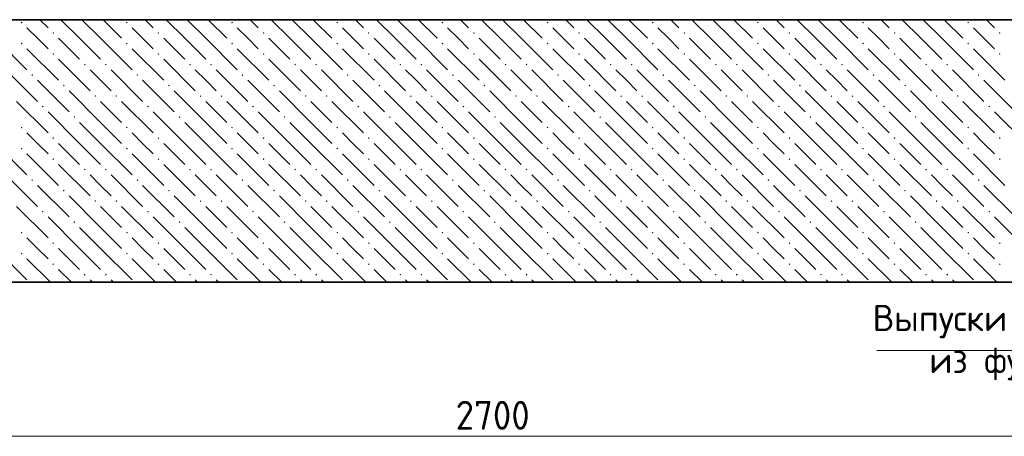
# Model space of a CAD drawing. Header units: millimetres. Extents: x -5 to 21000, y 0 to 14850.
# Tile 17 of 26: x 8197 to 11942, y 7116 to 8703. Entities that reach past the tile are written whole.
import ezdxf

# ---------------------------------------------------------------- set-up
doc = ezdxf.new("R2010")
doc.units = ezdxf.units.MM
doc.layers.add('ЖБ Плита Фундамента верхний уровень', color=7, linetype='Continuous', lineweight=25, true_color=0x783c14)
for name, color, linetype, lineweight in [('Позиционная метка линия выноска', 7, 'Continuous', 13), ('Размерная линия_ общее', 7, 'Continuous', 13), ('Текст_ общее', 7, 'Continuous', 25)]:
    doc.layers.add(name, color=color, linetype=linetype, lineweight=lineweight)
doc.styles.add('ISOCPEUR', font='txt')

msp = doc.modelspace()

# ---------------------------------------------------------------- hatches: boundary and pattern name
at = {"layer": 'ЖБ Плита Фундамента верхний уровень', "linetype": 'Continuous', "lineweight": 18, "transparency": 33554687}
for points in [[(8201.8, 8691.9), (8205, 8695.2), (8208.3, 8691.9), (8205, 8688.7)], [(8601.8, 8691.9), (8605, 8695.2), (8608.3, 8691.9), (8605, 8688.7)], [(9001.8, 8691.9), (9005, 8695.2), (9008.3, 8691.9), (9005, 8688.7)], [(9401.8, 8691.9), (9405, 8695.2), (9408.3, 8691.9), (9405, 8688.7)], [(9801.8, 8691.9), (9805, 8695.2), (9808.3, 8691.9), (9805, 8688.7)], [(10201.8, 8691.9), (10205, 8695.2), (10208.3, 8691.9), (10205, 8688.7)], [(10601.8, 8691.9), (10605, 8695.2), (10608.3, 8691.9), (10605, 8688.7)], [(11001.8, 8691.9), (11005, 8695.2), (11008.3, 8691.9), (11005, 8688.7)], [(11401.8, 8691.9), (11405, 8695.2), (11408.3, 8691.9), (11405, 8688.7)], [(11801.8, 8691.9), (11805, 8695.2), (11808.3, 8691.9), (11805, 8688.7)], [(8321.8, 8651.9), (8325, 8655.2), (8328.3, 8651.9), (8325, 8648.7)], [(8721.8, 8651.9), (8725, 8655.2), (8728.3, 8651.9), (8725, 8648.7)], [(9121.8, 8651.9), (9125, 8655.2), (9128.3, 8651.9), (9125, 8648.7)], [(9521.8, 8651.9), (9525, 8655.2), (9528.3, 8651.9), (9525, 8648.7)], [(9921.8, 8651.9), (9925, 8655.2), (9928.3, 8651.9), (9925, 8648.7)], [(10321.8, 8651.9), (10325, 8655.2), (10328.3, 8651.9), (10325, 8648.7)], [(10721.8, 8651.9), (10725, 8655.2), (10728.3, 8651.9), (10725, 8648.7)], [(11121.8, 8651.9), (11125, 8655.2), (11128.3, 8651.9), (11125, 8648.7)], [(11521.8, 8651.9), (11525, 8655.2), (11528.3, 8651.9), (11525, 8648.7)], [(11921.8, 8651.9), (11925, 8655.2), (11928.3, 8651.9), (11925, 8648.7)], [(8201.8, 8611.9), (8205, 8615.2), (8208.3, 8611.9), (8205, 8608.7)], [(8601.8, 8611.9), (8605, 8615.2), (8608.3, 8611.9), (8605, 8608.7)], [(9001.8, 8611.9), (9005, 8615.2), (9008.3, 8611.9), (9005, 8608.7)], [(9401.8, 8611.9), (9405, 8615.2), (9408.3, 8611.9), (9405, 8608.7)], [(9801.8, 8611.9), (9805, 8615.2), (9808.3, 8611.9), (9805, 8608.7)], [(10201.8, 8611.9), (10205, 8615.2), (10208.3, 8611.9), (10205, 8608.7)], [(10601.8, 8611.9), (10605, 8615.2), (10608.3, 8611.9), (10605, 8608.7)], [(11001.8, 8611.9), (11005, 8615.2), (11008.3, 8611.9), (11005, 8608.7)], [(11401.8, 8611.9), (11405, 8615.2), (11408.3, 8611.9), (11405, 8608.7)], [(11801.8, 8611.9), (11805, 8615.2), (11808.3, 8611.9), (11805, 8608.7)], [(8321.8, 8571.9), (8325, 8575.2), (8328.3, 8571.9), (8325, 8568.7)], [(8721.8, 8571.9), (8725, 8575.2), (8728.3, 8571.9), (8725, 8568.7)], [(9121.8, 8571.9), (9125, 8575.2), (9128.3, 8571.9), (9125, 8568.7)], [(9521.8, 8571.9), (9525, 8575.2), (9528.3, 8571.9), (9525, 8568.7)], [(9921.8, 8571.9), (9925, 8575.2), (9928.3, 8571.9), (9925, 8568.7)], [(10321.8, 8571.9), (10325, 8575.2), (10328.3, 8571.9), (10325, 8568.7)], [(10721.8, 8571.9), (10725, 8575.2), (10728.3, 8571.9), (10725, 8568.7)], [(11121.8, 8571.9), (11125, 8575.2), (11128.3, 8571.9), (11125, 8568.7)], [(11521.8, 8571.9), (11525, 8575.2), (11528.3, 8571.9), (11525, 8568.7)], [(11921.8, 8571.9), (11925, 8575.2), (11928.3, 8571.9), (11925, 8568.7)], [(8441.8, 8531.9), (8445, 8535.2), (8448.3, 8531.9), (8445, 8528.7)], [(8521.8, 8531.9), (8525, 8535.2), (8528.3, 8531.9), (8525, 8528.7)], [(8841.8, 8531.9), (8845, 8535.2), (8848.3, 8531.9), (8845, 8528.7)], [(8921.8, 8531.9), (8925, 8535.2), (8928.3, 8531.9), (8925, 8528.7)], [(9241.8, 8531.9), (9245, 8535.2), (9248.3, 8531.9), (9245, 8528.7)], [(9321.8, 8531.9), (9325, 8535.2), (9328.3, 8531.9), (9325, 8528.7)], [(9641.8, 8531.9), (9645, 8535.2), (9648.3, 8531.9), (9645, 8528.7)], [(9721.8, 8531.9), (9725, 8535.2), (9728.3, 8531.9), (9725, 8528.7)], [(10041.8, 8531.9), (10045, 8535.2), (10048.3, 8531.9), (10045, 8528.7)], [(10121.8, 8531.9), (10125, 8535.2), (10128.3, 8531.9), (10125, 8528.7)], [(10441.8, 8531.9), (10445, 8535.2), (10448.3, 8531.9), (10445, 8528.7)], [(10521.8, 8531.9), (10525, 8535.2), (10528.3, 8531.9), (10525, 8528.7)], [(10841.8, 8531.9), (10845, 8535.2), (10848.3, 8531.9), (10845, 8528.7)], [(10921.8, 8531.9), (10925, 8535.2), (10928.3, 8531.9), (10925, 8528.7)], [(11241.8, 8531.9), (11245, 8535.2), (11248.3, 8531.9), (11245, 8528.7)], [(11321.8, 8531.9), (11325, 8535.2), (11328.3, 8531.9), (11325, 8528.7)], [(11641.8, 8531.9), (11645, 8535.2), (11648.3, 8531.9), (11645, 8528.7)], [(11721.8, 8531.9), (11725, 8535.2), (11728.3, 8531.9), (11725, 8528.7)], [(8241.8, 8491.9), (8245, 8495.2), (8248.3, 8491.9), (8245, 8488.7)], [(8641.8, 8491.9), (8645, 8495.2), (8648.3, 8491.9), (8645, 8488.7)], [(9041.8, 8491.9), (9045, 8495.2), (9048.3, 8491.9), (9045, 8488.7)], [(9441.8, 8491.9), (9445, 8495.2), (9448.3, 8491.9), (9445, 8488.7)], [(9841.8, 8491.9), (9845, 8495.2), (9848.3, 8491.9), (9845, 8488.7)], [(10241.8, 8491.9), (10245, 8495.2), (10248.3, 8491.9), (10245, 8488.7)], [(10641.8, 8491.9), (10645, 8495.2), (10648.3, 8491.9), (10645, 8488.7)], [(11041.8, 8491.9), (11045, 8495.2), (11048.3, 8491.9), (11045, 8488.7)], [(11441.8, 8491.9), (11445, 8495.2), (11448.3, 8491.9), (11445, 8488.7)], [(11841.8, 8491.9), (11845, 8495.2), (11848.3, 8491.9), (11845, 8488.7)], [(8361.8, 8451.9), (8365, 8455.2), (8368.3, 8451.9), (8365, 8448.7)], [(8761.8, 8451.9), (8765, 8455.2), (8768.3, 8451.9), (8765, 8448.7)], [(9161.8, 8451.9), (9165, 8455.2), (9168.3, 8451.9), (9165, 8448.7)], [(9561.8, 8451.9), (9565, 8455.2), (9568.3, 8451.9), (9565, 8448.7)], [(9961.8, 8451.9), (9965, 8455.2), (9968.3, 8451.9), (9965, 8448.7)], [(10361.8, 8451.9), (10365, 8455.2), (10368.3, 8451.9), (10365, 8448.7)], [(10761.8, 8451.9), (10765, 8455.2), (10768.3, 8451.9), (10765, 8448.7)], [(11161.8, 8451.9), (11165, 8455.2), (11168.3, 8451.9), (11165, 8448.7)], [(11561.8, 8451.9), (11565, 8455.2), (11568.3, 8451.9), (11565, 8448.7)], [(8481.8, 8411.9), (8485, 8415.2), (8488.3, 8411.9), (8485, 8408.7)], [(8561.8, 8411.9), (8565, 8415.2), (8568.3, 8411.9), (8565, 8408.7)], [(8881.8, 8411.9), (8885, 8415.2), (8888.3, 8411.9), (8885, 8408.7)], [(8961.8, 8411.9), (8965, 8415.2), (8968.3, 8411.9), (8965, 8408.7)], [(9281.8, 8411.9), (9285, 8415.2), (9288.3, 8411.9), (9285, 8408.7)], [(9361.8, 8411.9), (9365, 8415.2), (9368.3, 8411.9), (9365, 8408.7)], [(9681.8, 8411.9), (9685, 8415.2), (9688.3, 8411.9), (9685, 8408.7)], [(9761.8, 8411.9), (9765, 8415.2), (9768.3, 8411.9), (9765, 8408.7)], [(10081.8, 8411.9), (10085, 8415.2), (10088.3, 8411.9), (10085, 8408.7)], [(10161.8, 8411.9), (10165, 8415.2), (10168.3, 8411.9), (10165, 8408.7)], [(10481.8, 8411.9), (10485, 8415.2), (10488.3, 8411.9), (10485, 8408.7)], [(10561.8, 8411.9), (10565, 8415.2), (10568.3, 8411.9), (10565, 8408.7)], [(10881.8, 8411.9), (10885, 8415.2), (10888.3, 8411.9), (10885, 8408.7)], [(10961.8, 8411.9), (10965, 8415.2), (10968.3, 8411.9), (10965, 8408.7)], [(11281.8, 8411.9), (11285, 8415.2), (11288.3, 8411.9), (11285, 8408.7)], [(11361.8, 8411.9), (11365, 8415.2), (11368.3, 8411.9), (11365, 8408.7)], [(11681.8, 8411.9), (11685, 8415.2), (11688.3, 8411.9), (11685, 8408.7)], [(11761.8, 8411.9), (11765, 8415.2), (11768.3, 8411.9), (11765, 8408.7)], [(8281.8, 8371.9), (8285, 8375.2), (8288.3, 8371.9), (8285, 8368.7)], [(8681.8, 8371.9), (8685, 8375.2), (8688.3, 8371.9), (8685, 8368.7)], [(9081.8, 8371.9), (9085, 8375.2), (9088.3, 8371.9), (9085, 8368.7)], [(9481.8, 8371.9), (9485, 8375.2), (9488.3, 8371.9), (9485, 8368.7)], [(9881.8, 8371.9), (9885, 8375.2), (9888.3, 8371.9), (9885, 8368.7)], [(10281.8, 8371.9), (10285, 8375.2), (10288.3, 8371.9), (10285, 8368.7)], [(10681.8, 8371.9), (10685, 8375.2), (10688.3, 8371.9), (10685, 8368.7)], [(11081.8, 8371.9), (11085, 8375.2), (11088.3, 8371.9), (11085, 8368.7)], [(11481.8, 8371.9), (11485, 8375.2), (11488.3, 8371.9), (11485, 8368.7)], [(11881.8, 8371.9), (11885, 8375.2), (11888.3, 8371.9), (11885, 8368.7)], [(8401.8, 8331.9), (8405, 8335.2), (8408.3, 8331.9), (8405, 8328.7)], [(8801.8, 8331.9), (8805, 8335.2), (8808.3, 8331.9), (8805, 8328.7)], [(9201.8, 8331.9), (9205, 8335.2), (9208.3, 8331.9), (9205, 8328.7)], [(9601.8, 8331.9), (9605, 8335.2), (9608.3, 8331.9), (9605, 8328.7)], [(10001.8, 8331.9), (10005, 8335.2), (10008.3, 8331.9), (10005, 8328.7)], [(10401.8, 8331.9), (10405, 8335.2), (10408.3, 8331.9), (10405, 8328.7)], [(10801.8, 8331.9), (10805, 8335.2), (10808.3, 8331.9), (10805, 8328.7)], [(11201.8, 8331.9), (11205, 8335.2), (11208.3, 8331.9), (11205, 8328.7)], [(11601.8, 8331.9), (11605, 8335.2), (11608.3, 8331.9), (11605, 8328.7)], [(8201.8, 8291.9), (8205, 8295.2), (8208.3, 8291.9), (8205, 8288.7)], [(8601.8, 8291.9), (8605, 8295.2), (8608.3, 8291.9), (8605, 8288.7)], [(9001.8, 8291.9), (9005, 8295.2), (9008.3, 8291.9), (9005, 8288.7)], [(9401.8, 8291.9), (9405, 8295.2), (9408.3, 8291.9), (9405, 8288.7)], [(9801.8, 8291.9), (9805, 8295.2), (9808.3, 8291.9), (9805, 8288.7)], [(10201.8, 8291.9), (10205, 8295.2), (10208.3, 8291.9), (10205, 8288.7)], [(10601.8, 8291.9), (10605, 8295.2), (10608.3, 8291.9), (10605, 8288.7)], [(11001.8, 8291.9), (11005, 8295.2), (11008.3, 8291.9), (11005, 8288.7)], [(11401.8, 8291.9), (11405, 8295.2), (11408.3, 8291.9), (11405, 8288.7)], [(11801.8, 8291.9), (11805, 8295.2), (11808.3, 8291.9), (11805, 8288.7)], [(8321.8, 8251.9), (8325, 8255.2), (8328.3, 8251.9), (8325, 8248.7)], [(8721.8, 8251.9), (8725, 8255.2), (8728.3, 8251.9), (8725, 8248.7)], [(9121.8, 8251.9), (9125, 8255.2), (9128.3, 8251.9), (9125, 8248.7)], [(9521.8, 8251.9), (9525, 8255.2), (9528.3, 8251.9), (9525, 8248.7)], [(9921.8, 8251.9), (9925, 8255.2), (9928.3, 8251.9), (9925, 8248.7)], [(10321.8, 8251.9), (10325, 8255.2), (10328.3, 8251.9), (10325, 8248.7)], [(10721.8, 8251.9), (10725, 8255.2), (10728.3, 8251.9), (10725, 8248.7)], [(11121.8, 8251.9), (11125, 8255.2), (11128.3, 8251.9), (11125, 8248.7)], [(11521.8, 8251.9), (11525, 8255.2), (11528.3, 8251.9), (11525, 8248.7)], [(11921.8, 8251.9), (11925, 8255.2), (11928.3, 8251.9), (11925, 8248.7)], [(8201.8, 8211.9), (8205, 8215.2), (8208.3, 8211.9), (8205, 8208.7)], [(8601.8, 8211.9), (8605, 8215.2), (8608.3, 8211.9), (8605, 8208.7)], [(9001.8, 8211.9), (9005, 8215.2), (9008.3, 8211.9), (9005, 8208.7)], [(9401.8, 8211.9), (9405, 8215.2), (9408.3, 8211.9), (9405, 8208.7)], [(9801.8, 8211.9), (9805, 8215.2), (9808.3, 8211.9), (9805, 8208.7)], [(10201.8, 8211.9), (10205, 8215.2), (10208.3, 8211.9), (10205, 8208.7)], [(10601.8, 8211.9), (10605, 8215.2), (10608.3, 8211.9), (10605, 8208.7)], [(11001.8, 8211.9), (11005, 8215.2), (11008.3, 8211.9), (11005, 8208.7)], [(11401.8, 8211.9), (11405, 8215.2), (11408.3, 8211.9), (11405, 8208.7)], [(11801.8, 8211.9), (11805, 8215.2), (11808.3, 8211.9), (11805, 8208.7)], [(8321.8, 8171.9), (8325, 8175.2), (8328.3, 8171.9), (8325, 8168.7)], [(8721.8, 8171.9), (8725, 8175.2), (8728.3, 8171.9), (8725, 8168.7)], [(9121.8, 8171.9), (9125, 8175.2), (9128.3, 8171.9), (9125, 8168.7)], [(9521.8, 8171.9), (9525, 8175.2), (9528.3, 8171.9), (9525, 8168.7)], [(9921.8, 8171.9), (9925, 8175.2), (9928.3, 8171.9), (9925, 8168.7)], [(10321.8, 8171.9), (10325, 8175.2), (10328.3, 8171.9), (10325, 8168.7)], [(10721.8, 8171.9), (10725, 8175.2), (10728.3, 8171.9), (10725, 8168.7)], [(11121.8, 8171.9), (11125, 8175.2), (11128.3, 8171.9), (11125, 8168.7)], [(11521.8, 8171.9), (11525, 8175.2), (11528.3, 8171.9), (11525, 8168.7)], [(11921.8, 8171.9), (11925, 8175.2), (11928.3, 8171.9), (11925, 8168.7)], [(8441.8, 8131.9), (8445, 8135.2), (8448.3, 8131.9), (8445, 8128.7)], [(8521.8, 8131.9), (8525, 8135.2), (8528.3, 8131.9), (8525, 8128.7)], [(8841.8, 8131.9), (8845, 8135.2), (8848.3, 8131.9), (8845, 8128.7)], [(8921.8, 8131.9), (8925, 8135.2), (8928.3, 8131.9), (8925, 8128.7)], [(9241.8, 8131.9), (9245, 8135.2), (9248.3, 8131.9), (9245, 8128.7)], [(9321.8, 8131.9), (9325, 8135.2), (9328.3, 8131.9), (9325, 8128.7)], [(9641.8, 8131.9), (9645, 8135.2), (9648.3, 8131.9), (9645, 8128.7)], [(9721.8, 8131.9), (9725, 8135.2), (9728.3, 8131.9), (9725, 8128.7)], [(10041.8, 8131.9), (10045, 8135.2), (10048.3, 8131.9), (10045, 8128.7)], [(10121.8, 8131.9), (10125, 8135.2), (10128.3, 8131.9), (10125, 8128.7)], [(10441.8, 8131.9), (10445, 8135.2), (10448.3, 8131.9), (10445, 8128.7)], [(10521.8, 8131.9), (10525, 8135.2), (10528.3, 8131.9), (10525, 8128.7)], [(10841.8, 8131.9), (10845, 8135.2), (10848.3, 8131.9), (10845, 8128.7)], [(10921.8, 8131.9), (10925, 8135.2), (10928.3, 8131.9), (10925, 8128.7)], [(11241.8, 8131.9), (11245, 8135.2), (11248.3, 8131.9), (11245, 8128.7)], [(11321.8, 8131.9), (11325, 8135.2), (11328.3, 8131.9), (11325, 8128.7)], [(11641.8, 8131.9), (11645, 8135.2), (11648.3, 8131.9), (11645, 8128.7)], [(11721.8, 8131.9), (11725, 8135.2), (11728.3, 8131.9), (11725, 8128.7)], [(8241.8, 8091.9), (8245, 8095.2), (8248.3, 8091.9), (8245, 8088.7)], [(8641.8, 8091.9), (8645, 8095.2), (8648.3, 8091.9), (8645, 8088.7)], [(9041.8, 8091.9), (9045, 8095.2), (9048.3, 8091.9), (9045, 8088.7)], [(9441.8, 8091.9), (9445, 8095.2), (9448.3, 8091.9), (9445, 8088.7)], [(9841.8, 8091.9), (9845, 8095.2), (9848.3, 8091.9), (9845, 8088.7)], [(10241.8, 8091.9), (10245, 8095.2), (10248.3, 8091.9), (10245, 8088.7)], [(10641.8, 8091.9), (10645, 8095.2), (10648.3, 8091.9), (10645, 8088.7)], [(11041.8, 8091.9), (11045, 8095.2), (11048.3, 8091.9), (11045, 8088.7)], [(11441.8, 8091.9), (11445, 8095.2), (11448.3, 8091.9), (11445, 8088.7)], [(11841.8, 8091.9), (11845, 8095.2), (11848.3, 8091.9), (11845, 8088.7)], [(8361.8, 8051.9), (8365, 8055.2), (8368.3, 8051.9), (8365, 8048.7)], [(8761.8, 8051.9), (8765, 8055.2), (8768.3, 8051.9), (8765, 8048.7)], [(9161.8, 8051.9), (9165, 8055.2), (9168.3, 8051.9), (9165, 8048.7)], [(9561.8, 8051.9), (9565, 8055.2), (9568.3, 8051.9), (9565, 8048.7)], [(9961.8, 8051.9), (9965, 8055.2), (9968.3, 8051.9), (9965, 8048.7)], [(10361.8, 8051.9), (10365, 8055.2), (10368.3, 8051.9), (10365, 8048.7)], [(10761.8, 8051.9), (10765, 8055.2), (10768.3, 8051.9), (10765, 8048.7)], [(11161.8, 8051.9), (11165, 8055.2), (11168.3, 8051.9), (11165, 8048.7)], [(11561.8, 8051.9), (11565, 8055.2), (11568.3, 8051.9), (11565, 8048.7)], [(8481.8, 8011.9), (8485, 8015.2), (8488.3, 8011.9), (8485, 8008.7)], [(8561.8, 8011.9), (8565, 8015.2), (8568.3, 8011.9), (8565, 8008.7)], [(8881.8, 8011.9), (8885, 8015.2), (8888.3, 8011.9), (8885, 8008.7)], [(8961.8, 8011.9), (8965, 8015.2), (8968.3, 8011.9), (8965, 8008.7)], [(9281.8, 8011.9), (9285, 8015.2), (9288.3, 8011.9), (9285, 8008.7)], [(9361.8, 8011.9), (9365, 8015.2), (9368.3, 8011.9), (9365, 8008.7)], [(9681.8, 8011.9), (9685, 8015.2), (9688.3, 8011.9), (9685, 8008.7)], [(9761.8, 8011.9), (9765, 8015.2), (9768.3, 8011.9), (9765, 8008.7)], [(10081.8, 8011.9), (10085, 8015.2), (10088.3, 8011.9), (10085, 8008.7)], [(10161.8, 8011.9), (10165, 8015.2), (10168.3, 8011.9), (10165, 8008.7)], [(10481.8, 8011.9), (10485, 8015.2), (10488.3, 8011.9), (10485, 8008.7)], [(10561.8, 8011.9), (10565, 8015.2), (10568.3, 8011.9), (10565, 8008.7)], [(10881.8, 8011.9), (10885, 8015.2), (10888.3, 8011.9), (10885, 8008.7)], [(10961.8, 8011.9), (10965, 8015.2), (10968.3, 8011.9), (10965, 8008.7)], [(11281.8, 8011.9), (11285, 8015.2), (11288.3, 8011.9), (11285, 8008.7)], [(11361.8, 8011.9), (11365, 8015.2), (11368.3, 8011.9), (11365, 8008.7)], [(11681.8, 8011.9), (11685, 8015.2), (11688.3, 8011.9), (11685, 8008.7)], [(11761.8, 8011.9), (11765, 8015.2), (11768.3, 8011.9), (11765, 8008.7)], [(8281.8, 7971.9), (8285, 7975.2), (8288.3, 7971.9), (8285, 7968.7)], [(8681.8, 7971.9), (8685, 7975.2), (8688.3, 7971.9), (8685, 7968.7)], [(9081.8, 7971.9), (9085, 7975.2), (9088.3, 7971.9), (9085, 7968.7)], [(9481.8, 7971.9), (9485, 7975.2), (9488.3, 7971.9), (9485, 7968.7)], [(9881.8, 7971.9), (9885, 7975.2), (9888.3, 7971.9), (9885, 7968.7)], [(10281.8, 7971.9), (10285, 7975.2), (10288.3, 7971.9), (10285, 7968.7)], [(10681.8, 7971.9), (10685, 7975.2), (10688.3, 7971.9), (10685, 7968.7)], [(11081.8, 7971.9), (11085, 7975.2), (11088.3, 7971.9), (11085, 7968.7)], [(11481.8, 7971.9), (11485, 7975.2), (11488.3, 7971.9), (11485, 7968.7)], [(11881.8, 7971.9), (11885, 7975.2), (11888.3, 7971.9), (11885, 7968.7)], [(8401.8, 7931.9), (8405, 7935.2), (8408.3, 7931.9), (8405, 7928.7)], [(8801.8, 7931.9), (8805, 7935.2), (8808.3, 7931.9), (8805, 7928.7)], [(9201.8, 7931.9), (9205, 7935.2), (9208.3, 7931.9), (9205, 7928.7)], [(9601.8, 7931.9), (9605, 7935.2), (9608.3, 7931.9), (9605, 7928.7)], [(10001.8, 7931.9), (10005, 7935.2), (10008.3, 7931.9), (10005, 7928.7)], [(10401.8, 7931.9), (10405, 7935.2), (10408.3, 7931.9), (10405, 7928.7)], [(10801.8, 7931.9), (10805, 7935.2), (10808.3, 7931.9), (10805, 7928.7)], [(11201.8, 7931.9), (11205, 7935.2), (11208.3, 7931.9), (11205, 7928.7)], [(11601.8, 7931.9), (11605, 7935.2), (11608.3, 7931.9), (11605, 7928.7)], [(8201.8, 7891.9), (8205, 7895.2), (8208.3, 7891.9), (8205, 7888.7)], [(8601.8, 7891.9), (8605, 7895.2), (8608.3, 7891.9), (8605, 7888.7)], [(9001.8, 7891.9), (9005, 7895.2), (9008.3, 7891.9), (9005, 7888.7)], [(9401.8, 7891.9), (9405, 7895.2), (9408.3, 7891.9), (9405, 7888.7)], [(9801.8, 7891.9), (9805, 7895.2), (9808.3, 7891.9), (9805, 7888.7)], [(10201.8, 7891.9), (10205, 7895.2), (10208.3, 7891.9), (10205, 7888.7)], [(10601.8, 7891.9), (10605, 7895.2), (10608.3, 7891.9), (10605, 7888.7)], [(11001.8, 7891.9), (11005, 7895.2), (11008.3, 7891.9), (11005, 7888.7)], [(11401.8, 7891.9), (11405, 7895.2), (11408.3, 7891.9), (11405, 7888.7)], [(11801.8, 7891.9), (11805, 7895.2), (11808.3, 7891.9), (11805, 7888.7)], [(8321.8, 7851.9), (8325, 7855.2), (8328.3, 7851.9), (8325, 7848.7)], [(8721.8, 7851.9), (8725, 7855.2), (8728.3, 7851.9), (8725, 7848.7)], [(9121.8, 7851.9), (9125, 7855.2), (9128.3, 7851.9), (9125, 7848.7)], [(9521.8, 7851.9), (9525, 7855.2), (9528.3, 7851.9), (9525, 7848.7)], [(9921.8, 7851.9), (9925, 7855.2), (9928.3, 7851.9), (9925, 7848.7)], [(10321.8, 7851.9), (10325, 7855.2), (10328.3, 7851.9), (10325, 7848.7)], [(10721.8, 7851.9), (10725, 7855.2), (10728.3, 7851.9), (10725, 7848.7)], [(11121.8, 7851.9), (11125, 7855.2), (11128.3, 7851.9), (11125, 7848.7)], [(11521.8, 7851.9), (11525, 7855.2), (11528.3, 7851.9), (11525, 7848.7)], [(11921.8, 7851.9), (11925, 7855.2), (11928.3, 7851.9), (11925, 7848.7)], [(8201.8, 7811.9), (8205, 7815.2), (8208.3, 7811.9), (8205, 7808.7)], [(8601.8, 7811.9), (8605, 7815.2), (8608.3, 7811.9), (8605, 7808.7)], [(9001.8, 7811.9), (9005, 7815.2), (9008.3, 7811.9), (9005, 7808.7)], [(9401.8, 7811.9), (9405, 7815.2), (9408.3, 7811.9), (9405, 7808.7)], [(9801.8, 7811.9), (9805, 7815.2), (9808.3, 7811.9), (9805, 7808.7)], [(10201.8, 7811.9), (10205, 7815.2), (10208.3, 7811.9), (10205, 7808.7)], [(10601.8, 7811.9), (10605, 7815.2), (10608.3, 7811.9), (10605, 7808.7)], [(11001.8, 7811.9), (11005, 7815.2), (11008.3, 7811.9), (11005, 7808.7)], [(11401.8, 7811.9), (11405, 7815.2), (11408.3, 7811.9), (11405, 7808.7)], [(11801.8, 7811.9), (11805, 7815.2), (11808.3, 7811.9), (11805, 7808.7)], [(8321.8, 7771.9), (8325, 7775.2), (8328.3, 7771.9), (8325, 7768.7)], [(8721.8, 7771.9), (8725, 7775.2), (8728.3, 7771.9), (8725, 7768.7)], [(9121.8, 7771.9), (9125, 7775.2), (9128.3, 7771.9), (9125, 7768.7)], [(9521.8, 7771.9), (9525, 7775.2), (9528.3, 7771.9), (9525, 7768.7)], [(9921.8, 7771.9), (9925, 7775.2), (9928.3, 7771.9), (9925, 7768.7)], [(10321.8, 7771.9), (10325, 7775.2), (10328.3, 7771.9), (10325, 7768.7)], [(10721.8, 7771.9), (10725, 7775.2), (10728.3, 7771.9), (10725, 7768.7)], [(11121.8, 7771.9), (11125, 7775.2), (11128.3, 7771.9), (11125, 7768.7)], [(11521.8, 7771.9), (11525, 7775.2), (11528.3, 7771.9), (11525, 7768.7)], [(11921.8, 7771.9), (11925, 7775.2), (11928.3, 7771.9), (11925, 7768.7)], [(8441.8, 7731.9), (8445, 7735.2), (8448.3, 7731.9), (8445, 7728.7)], [(8521.8, 7731.9), (8525, 7735.2), (8528.3, 7731.9), (8525, 7728.7)], [(8841.8, 7731.9), (8845, 7735.2), (8848.3, 7731.9), (8845, 7728.7)], [(8921.8, 7731.9), (8925, 7735.2), (8928.3, 7731.9), (8925, 7728.7)], [(9241.8, 7731.9), (9245, 7735.2), (9248.3, 7731.9), (9245, 7728.7)], [(9321.8, 7731.9), (9325, 7735.2), (9328.3, 7731.9), (9325, 7728.7)], [(9641.8, 7731.9), (9645, 7735.2), (9648.3, 7731.9), (9645, 7728.7)], [(9721.8, 7731.9), (9725, 7735.2), (9728.3, 7731.9), (9725, 7728.7)], [(10041.8, 7731.9), (10045, 7735.2), (10048.3, 7731.9), (10045, 7728.7)], [(10121.8, 7731.9), (10125, 7735.2), (10128.3, 7731.9), (10125, 7728.7)], [(10441.8, 7731.9), (10445, 7735.2), (10448.3, 7731.9), (10445, 7728.7)], [(10521.8, 7731.9), (10525, 7735.2), (10528.3, 7731.9), (10525, 7728.7)], [(10841.8, 7731.9), (10845, 7735.2), (10848.3, 7731.9), (10845, 7728.7)], [(10921.8, 7731.9), (10925, 7735.2), (10928.3, 7731.9), (10925, 7728.7)], [(11241.8, 7731.9), (11245, 7735.2), (11248.3, 7731.9), (11245, 7728.7)], [(11321.8, 7731.9), (11325, 7735.2), (11328.3, 7731.9), (11325, 7728.7)], [(11641.8, 7731.9), (11645, 7735.2), (11648.3, 7731.9), (11645, 7728.7)], [(11721.8, 7731.9), (11725, 7735.2), (11728.3, 7731.9), (11725, 7728.7)]]:
    msp.add_hatch(color=7, dxfattribs=at).paths.add_polyline_path(points, flags=16)

# ---------------------------------------------------------------- linework, layer by layer
at = {"layer": 'ЖБ Плита Фундамента верхний уровень', "color": 7, "linetype": 'Continuous', "lineweight": 35, "transparency": 33554687}
for p, q in [((12629.3, 8702.8), (3754.7, 8702.8)), ((2773.3, 7702.8), (13864.3, 7702.8))]:
    msp.add_line(p, q, dxfattribs=at)
at = {"layer": 'ЖБ Плита Фундамента верхний уровень', "color": 252, "linetype": 'Continuous', "lineweight": 18, "true_color": 0x8f8f8f, "transparency": 33554687}
for p, q in [((8274.2, 8702.8), (8305, 8671.9)), ((8425, 8631.9), (8354.2, 8702.8)), ((8434.2, 8702.8), (8505, 8631.9)), ((8514.2, 8702.8), (8585, 8631.9)), ((8674.2, 8702.8), (8705, 8671.9)), ((8825, 8631.9), (8754.2, 8702.8)), ((8834.2, 8702.8), (8905, 8631.9)), ((8914.2, 8702.8), (8985, 8631.9)), ((9074.2, 8702.8), (9105, 8671.9)), ((9225, 8631.9), (9154.2, 8702.8)), ((9234.2, 8702.8), (9305, 8631.9)), ((9314.2, 8702.8), (9385, 8631.9)), ((9474.2, 8702.8), (9505, 8671.9)), ((9625, 8631.9), (9554.2, 8702.8)), ((9634.2, 8702.8), (9705, 8631.9)), ((9714.2, 8702.8), (9785, 8631.9)), ((9874.2, 8702.8), (9905, 8671.9)), ((10025, 8631.9), (9954.2, 8702.8)), ((10034.2, 8702.8), (10105, 8631.9)), ((10114.2, 8702.8), (10185, 8631.9)), ((10274.2, 8702.8), (10305, 8671.9)), ((10425, 8631.9), (10354.2, 8702.8)), ((10434.2, 8702.8), (10505, 8631.9)), ((10514.2, 8702.8), (10585, 8631.9)), ((10674.2, 8702.8), (10705, 8671.9)), ((10825, 8631.9), (10754.2, 8702.8)), ((10834.2, 8702.8), (10905, 8631.9)), ((10914.2, 8702.8), (10985, 8631.9)), ((11074.2, 8702.8), (11105, 8671.9)), ((11225, 8631.9), (11154.2, 8702.8)), ((11234.2, 8702.8), (11305, 8631.9)), ((11314.2, 8702.8), (11385, 8631.9)), ((11474.2, 8702.8), (11505, 8671.9)), ((11625, 8631.9), (11554.2, 8702.8)), ((11634.2, 8702.8), (11705, 8631.9)), ((11714.2, 8702.8), (11785, 8631.9)), ((11874.2, 8702.8), (11905, 8671.9)), ((8265, 8631.9), (8225, 8671.9)), ((8665, 8631.9), (8625, 8671.9)), ((9065, 8631.9), (9025, 8671.9)), ((9465, 8631.9), (9425, 8671.9)), ((9865, 8631.9), (9825, 8671.9)), ((10265, 8631.9), (10225, 8671.9)), ((10665, 8631.9), (10625, 8671.9)), ((11065, 8631.9), (11025, 8671.9)), ((11465, 8631.9), (11425, 8671.9)), ((11865, 8631.9), (11825, 8671.9)), ((8105, 8631.9), (8225, 8511.9)), ((8305, 8591.9), (8265, 8631.9)), ((8345, 8631.9), (8425, 8551.9)), ((8425, 8631.9), (8505, 8551.9)), ((8505, 8631.9), (8625, 8511.9)), ((8705, 8591.9), (8665, 8631.9)), ((8745, 8631.9), (8825, 8551.9)), ((8825, 8631.9), (8905, 8551.9)), ((8905, 8631.9), (9025, 8511.9)), ((9105, 8591.9), (9065, 8631.9)), ((9145, 8631.9), (9225, 8551.9)), ((9225, 8631.9), (9305, 8551.9)), ((9305, 8631.9), (9425, 8511.9)), ((9505, 8591.9), (9465, 8631.9)), ((9545, 8631.9), (9625, 8551.9)), ((9625, 8631.9), (9705, 8551.9)), ((9705, 8631.9), (9825, 8511.9)), ((9905, 8591.9), (9865, 8631.9)), ((9945, 8631.9), (10025, 8551.9)), ((10025, 8631.9), (10105, 8551.9)), ((10105, 8631.9), (10225, 8511.9)), ((10305, 8591.9), (10265, 8631.9)), ((10345, 8631.9), (10425, 8551.9)), ((10425, 8631.9), (10505, 8551.9)), ((10505, 8631.9), (10625, 8511.9)), ((10705, 8591.9), (10665, 8631.9)), ((10745, 8631.9), (10825, 8551.9)), ((10825, 8631.9), (10905, 8551.9)), ((10905, 8631.9), (11025, 8511.9)), ((11105, 8591.9), (11065, 8631.9)), ((11145, 8631.9), (11225, 8551.9)), ((11225, 8631.9), (11305, 8551.9)), ((11305, 8631.9), (11425, 8511.9)), ((11505, 8591.9), (11465, 8631.9)), ((11545, 8631.9), (11625, 8551.9)), ((11625, 8631.9), (11705, 8551.9)), ((11705, 8631.9), (11825, 8511.9)), ((11905, 8591.9), (11865, 8631.9)), ((8225, 8591.9), (8345, 8471.9)), ((8625, 8591.9), (8745, 8471.9)), ((9025, 8591.9), (9145, 8471.9)), ((9425, 8591.9), (9545, 8471.9)), ((9825, 8591.9), (9945, 8471.9)), ((10225, 8591.9), (10345, 8471.9)), ((10625, 8591.9), (10745, 8471.9)), ((11025, 8591.9), (11145, 8471.9)), ((11425, 8591.9), (11545, 8471.9)), ((11825, 8591.9), (11945, 8471.9)), ((8345, 8551.9), (8465, 8431.9)), ((8745, 8551.9), (8865, 8431.9)), ((9145, 8551.9), (9265, 8431.9)), ((9545, 8551.9), (9665, 8431.9)), ((9945, 8551.9), (10065, 8431.9)), ((10345, 8551.9), (10465, 8431.9)), ((10745, 8551.9), (10865, 8431.9)), ((11145, 8551.9), (11265, 8431.9)), ((11545, 8551.9), (11665, 8431.9)), ((8145, 8511.9), (8265, 8391.9)), ((8505, 8471.9), (8465, 8511.9)), ((8545, 8511.9), (8665, 8391.9)), ((8905, 8471.9), (8865, 8511.9)), ((8945, 8511.9), (9065, 8391.9)), ((9305, 8471.9), (9265, 8511.9)), ((9345, 8511.9), (9465, 8391.9)), ((9705, 8471.9), (9665, 8511.9)), ((9745, 8511.9), (9865, 8391.9)), ((10105, 8471.9), (10065, 8511.9)), ((10145, 8511.9), (10265, 8391.9)), ((10505, 8471.9), (10465, 8511.9)), ((10545, 8511.9), (10665, 8391.9)), ((10905, 8471.9), (10865, 8511.9)), ((10945, 8511.9), (11065, 8391.9)), ((11305, 8471.9), (11265, 8511.9)), ((11345, 8511.9), (11465, 8391.9)), ((11705, 8471.9), (11665, 8511.9)), ((11745, 8511.9), (11865, 8391.9)), ((8265, 8471.9), (8385, 8351.9)), ((8545, 8431.9), (8505, 8471.9)), ((8665, 8471.9), (8785, 8351.9)), ((8945, 8431.9), (8905, 8471.9)), ((9065, 8471.9), (9185, 8351.9)), ((9345, 8431.9), (9305, 8471.9)), ((9465, 8471.9), (9585, 8351.9)), ((9745, 8431.9), (9705, 8471.9)), ((9865, 8471.9), (9985, 8351.9)), ((10145, 8431.9), (10105, 8471.9)), ((10265, 8471.9), (10385, 8351.9)), ((10545, 8431.9), (10505, 8471.9)), ((10665, 8471.9), (10785, 8351.9)), ((10945, 8431.9), (10905, 8471.9)), ((11065, 8471.9), (11185, 8351.9)), ((11345, 8431.9), (11305, 8471.9)), ((11465, 8471.9), (11585, 8351.9)), ((11745, 8431.9), (11705, 8471.9)), ((11865, 8471.9), (11985, 8351.9)), ((8505, 8311.9), (8385, 8431.9)), ((8905, 8311.9), (8785, 8431.9)), ((9305, 8311.9), (9185, 8431.9)), ((9705, 8311.9), (9585, 8431.9)), ((10105, 8311.9), (9985, 8431.9)), ((10505, 8311.9), (10385, 8431.9)), ((10905, 8311.9), (10785, 8431.9)), ((11305, 8311.9), (11185, 8431.9)), ((11705, 8311.9), (11585, 8431.9)), ((8185, 8391.9), (8305, 8271.9)), ((8505, 8391.9), (8585, 8311.9)), ((8585, 8391.9), (8705, 8271.9)), ((8905, 8391.9), (8985, 8311.9)), ((8985, 8391.9), (9105, 8271.9)), ((9305, 8391.9), (9385, 8311.9)), ((9385, 8391.9), (9505, 8271.9)), ((9705, 8391.9), (9785, 8311.9)), ((9785, 8391.9), (9905, 8271.9)), ((10105, 8391.9), (10185, 8311.9)), ((10185, 8391.9), (10305, 8271.9)), ((10505, 8391.9), (10585, 8311.9)), ((10585, 8391.9), (10705, 8271.9)), ((10905, 8391.9), (10985, 8311.9)), ((10985, 8391.9), (11105, 8271.9)), ((11305, 8391.9), (11385, 8311.9)), ((11385, 8391.9), (11505, 8271.9)), ((11705, 8391.9), (11785, 8311.9)), ((11785, 8391.9), (11905, 8271.9)), ((8425, 8231.9), (8305, 8351.9)), ((8825, 8231.9), (8705, 8351.9)), ((9225, 8231.9), (9105, 8351.9)), ((9625, 8231.9), (9505, 8351.9)), ((10025, 8231.9), (9905, 8351.9)), ((10425, 8231.9), (10305, 8351.9)), ((10825, 8231.9), (10705, 8351.9)), ((11225, 8231.9), (11105, 8351.9)), ((11625, 8231.9), (11505, 8351.9)), ((12025, 8231.9), (11905, 8351.9)), ((8425, 8311.9), (8505, 8231.9)), ((8505, 8311.9), (8585, 8231.9)), ((8825, 8311.9), (8905, 8231.9)), ((8905, 8311.9), (8985, 8231.9)), ((9225, 8311.9), (9305, 8231.9)), ((9305, 8311.9), (9385, 8231.9)), ((9625, 8311.9), (9705, 8231.9)), ((9705, 8311.9), (9785, 8231.9)), ((10025, 8311.9), (10105, 8231.9)), ((10105, 8311.9), (10185, 8231.9)), ((10425, 8311.9), (10505, 8231.9)), ((10505, 8311.9), (10585, 8231.9)), ((10825, 8311.9), (10905, 8231.9)), ((10905, 8311.9), (10985, 8231.9)), ((11225, 8311.9), (11305, 8231.9)), ((11305, 8311.9), (11385, 8231.9)), ((11625, 8311.9), (11705, 8231.9)), ((11705, 8311.9), (11785, 8231.9)), ((8265, 8231.9), (8225, 8271.9)), ((8665, 8231.9), (8625, 8271.9)), ((9065, 8231.9), (9025, 8271.9)), ((9465, 8231.9), (9425, 8271.9)), ((9865, 8231.9), (9825, 8271.9)), ((10265, 8231.9), (10225, 8271.9)), ((10665, 8231.9), (10625, 8271.9)), ((11065, 8231.9), (11025, 8271.9)), ((11465, 8231.9), (11425, 8271.9)), ((11865, 8231.9), (11825, 8271.9)), ((8105, 8231.9), (8225, 8111.9)), ((8305, 8191.9), (8265, 8231.9)), ((8345, 8231.9), (8425, 8151.9)), ((8425, 8231.9), (8505, 8151.9)), ((8505, 8231.9), (8625, 8111.9)), ((8705, 8191.9), (8665, 8231.9)), ((8745, 8231.9), (8825, 8151.9)), ((8825, 8231.9), (8905, 8151.9)), ((8905, 8231.9), (9025, 8111.9)), ((9105, 8191.9), (9065, 8231.9)), ((9145, 8231.9), (9225, 8151.9)), ((9225, 8231.9), (9305, 8151.9)), ((9305, 8231.9), (9425, 8111.9)), ((9505, 8191.9), (9465, 8231.9)), ((9545, 8231.9), (9625, 8151.9)), ((9625, 8231.9), (9705, 8151.9)), ((9705, 8231.9), (9825, 8111.9)), ((9905, 8191.9), (9865, 8231.9)), ((9945, 8231.9), (10025, 8151.9)), ((10025, 8231.9), (10105, 8151.9)), ((10105, 8231.9), (10225, 8111.9)), ((10305, 8191.9), (10265, 8231.9)), ((10345, 8231.9), (10425, 8151.9)), ((10425, 8231.9), (10505, 8151.9)), ((10505, 8231.9), (10625, 8111.9)), ((10705, 8191.9), (10665, 8231.9)), ((10745, 8231.9), (10825, 8151.9)), ((10825, 8231.9), (10905, 8151.9)), ((10905, 8231.9), (11025, 8111.9)), ((11105, 8191.9), (11065, 8231.9)), ((11145, 8231.9), (11225, 8151.9)), ((11225, 8231.9), (11305, 8151.9)), ((11305, 8231.9), (11425, 8111.9)), ((11505, 8191.9), (11465, 8231.9)), ((11545, 8231.9), (11625, 8151.9)), ((11625, 8231.9), (11705, 8151.9)), ((11705, 8231.9), (11825, 8111.9)), ((11905, 8191.9), (11865, 8231.9)), ((8225, 8191.9), (8345, 8071.9)), ((8625, 8191.9), (8745, 8071.9)), ((9025, 8191.9), (9145, 8071.9)), ((9425, 8191.9), (9545, 8071.9)), ((9825, 8191.9), (9945, 8071.9)), ((10225, 8191.9), (10345, 8071.9)), ((10625, 8191.9), (10745, 8071.9)), ((11025, 8191.9), (11145, 8071.9)), ((11425, 8191.9), (11545, 8071.9)), ((11825, 8191.9), (11945, 8071.9)), ((8345, 8151.9), (8465, 8031.9)), ((8745, 8151.9), (8865, 8031.9)), ((9145, 8151.9), (9265, 8031.9)), ((9545, 8151.9), (9665, 8031.9)), ((9945, 8151.9), (10065, 8031.9)), ((10345, 8151.9), (10465, 8031.9)), ((10745, 8151.9), (10865, 8031.9)), ((11145, 8151.9), (11265, 8031.9)), ((11545, 8151.9), (11665, 8031.9)), ((8145, 8111.9), (8265, 7991.9)), ((8505, 8071.9), (8465, 8111.9)), ((8545, 8111.9), (8665, 7991.9)), ((8905, 8071.9), (8865, 8111.9)), ((8945, 8111.9), (9065, 7991.9)), ((9305, 8071.9), (9265, 8111.9)), ((9345, 8111.9), (9465, 7991.9)), ((9705, 8071.9), (9665, 8111.9)), ((9745, 8111.9), (9865, 7991.9)), ((10105, 8071.9), (10065, 8111.9)), ((10145, 8111.9), (10265, 7991.9)), ((10505, 8071.9), (10465, 8111.9)), ((10545, 8111.9), (10665, 7991.9)), ((10905, 8071.9), (10865, 8111.9)), ((10945, 8111.9), (11065, 7991.9)), ((11305, 8071.9), (11265, 8111.9)), ((11345, 8111.9), (11465, 7991.9)), ((11705, 8071.9), (11665, 8111.9)), ((11745, 8111.9), (11865, 7991.9)), ((8265, 8071.9), (8385, 7951.9)), ((8545, 8031.9), (8505, 8071.9)), ((8665, 8071.9), (8785, 7951.9)), ((8945, 8031.9), (8905, 8071.9)), ((9065, 8071.9), (9185, 7951.9)), ((9345, 8031.9), (9305, 8071.9)), ((9465, 8071.9), (9585, 7951.9)), ((9745, 8031.9), (9705, 8071.9)), ((9865, 8071.9), (9985, 7951.9)), ((10145, 8031.9), (10105, 8071.9)), ((10265, 8071.9), (10385, 7951.9)), ((10545, 8031.9), (10505, 8071.9)), ((10665, 8071.9), (10785, 7951.9)), ((10945, 8031.9), (10905, 8071.9)), ((11065, 8071.9), (11185, 7951.9)), ((11345, 8031.9), (11305, 8071.9)), ((11465, 8071.9), (11585, 7951.9)), ((11745, 8031.9), (11705, 8071.9)), ((11865, 8071.9), (11985, 7951.9)), ((8505, 7911.9), (8385, 8031.9)), ((8905, 7911.9), (8785, 8031.9)), ((9305, 7911.9), (9185, 8031.9)), ((9705, 7911.9), (9585, 8031.9)), ((10105, 7911.9), (9985, 8031.9)), ((10505, 7911.9), (10385, 8031.9)), ((10905, 7911.9), (10785, 8031.9)), ((11305, 7911.9), (11185, 8031.9)), ((11705, 7911.9), (11585, 8031.9)), ((8185, 7991.9), (8305, 7871.9)), ((8505, 7991.9), (8585, 7911.9)), ((8585, 7991.9), (8705, 7871.9)), ((8905, 7991.9), (8985, 7911.9)), ((8985, 7991.9), (9105, 7871.9)), ((9305, 7991.9), (9385, 7911.9)), ((9385, 7991.9), (9505, 7871.9)), ((9705, 7991.9), (9785, 7911.9)), ((9785, 7991.9), (9905, 7871.9)), ((10105, 7991.9), (10185, 7911.9)), ((10185, 7991.9), (10305, 7871.9)), ((10505, 7991.9), (10585, 7911.9)), ((10585, 7991.9), (10705, 7871.9)), ((10905, 7991.9), (10985, 7911.9)), ((10985, 7991.9), (11105, 7871.9)), ((11305, 7991.9), (11385, 7911.9)), ((11385, 7991.9), (11505, 7871.9)), ((11705, 7991.9), (11785, 7911.9)), ((11785, 7991.9), (11905, 7871.9)), ((8425, 7831.9), (8305, 7951.9)), ((8825, 7831.9), (8705, 7951.9)), ((9225, 7831.9), (9105, 7951.9)), ((9625, 7831.9), (9505, 7951.9)), ((10025, 7831.9), (9905, 7951.9)), ((10425, 7831.9), (10305, 7951.9)), ((10825, 7831.9), (10705, 7951.9)), ((11225, 7831.9), (11105, 7951.9)), ((11625, 7831.9), (11505, 7951.9)), ((12025, 7831.9), (11905, 7951.9)), ((8425, 7911.9), (8505, 7831.9)), ((8505, 7911.9), (8585, 7831.9)), ((8825, 7911.9), (8905, 7831.9)), ((8905, 7911.9), (8985, 7831.9)), ((9225, 7911.9), (9305, 7831.9)), ((9305, 7911.9), (9385, 7831.9)), ((9625, 7911.9), (9705, 7831.9)), ((9705, 7911.9), (9785, 7831.9)), ((10025, 7911.9), (10105, 7831.9)), ((10105, 7911.9), (10185, 7831.9)), ((10425, 7911.9), (10505, 7831.9)), ((10505, 7911.9), (10585, 7831.9)), ((10825, 7911.9), (10905, 7831.9)), ((10905, 7911.9), (10985, 7831.9)), ((11225, 7911.9), (11305, 7831.9)), ((11305, 7911.9), (11385, 7831.9)), ((11625, 7911.9), (11705, 7831.9)), ((11705, 7911.9), (11785, 7831.9)), ((8265, 7831.9), (8225, 7871.9)), ((8665, 7831.9), (8625, 7871.9)), ((9065, 7831.9), (9025, 7871.9)), ((9465, 7831.9), (9425, 7871.9)), ((9865, 7831.9), (9825, 7871.9)), ((10265, 7831.9), (10225, 7871.9)), ((10665, 7831.9), (10625, 7871.9)), ((11065, 7831.9), (11025, 7871.9)), ((11465, 7831.9), (11425, 7871.9)), ((11865, 7831.9), (11825, 7871.9)), ((8105, 7831.9), (8225, 7711.9)), ((8305, 7791.9), (8265, 7831.9)), ((8345, 7831.9), (8425, 7751.9)), ((8425, 7831.9), (8505, 7751.9)), ((8505, 7831.9), (8625, 7711.9)), ((8705, 7791.9), (8665, 7831.9)), ((8745, 7831.9), (8825, 7751.9)), ((8825, 7831.9), (8905, 7751.9)), ((8905, 7831.9), (9025, 7711.9)), ((9105, 7791.9), (9065, 7831.9)), ((9145, 7831.9), (9225, 7751.9)), ((9225, 7831.9), (9305, 7751.9)), ((9305, 7831.9), (9425, 7711.9)), ((9505, 7791.9), (9465, 7831.9)), ((9545, 7831.9), (9625, 7751.9)), ((9625, 7831.9), (9705, 7751.9)), ((9705, 7831.9), (9825, 7711.9)), ((9905, 7791.9), (9865, 7831.9)), ((9945, 7831.9), (10025, 7751.9)), ((10025, 7831.9), (10105, 7751.9)), ((10105, 7831.9), (10225, 7711.9)), ((10305, 7791.9), (10265, 7831.9)), ((10345, 7831.9), (10425, 7751.9)), ((10425, 7831.9), (10505, 7751.9)), ((10505, 7831.9), (10625, 7711.9)), ((10705, 7791.9), (10665, 7831.9)), ((10745, 7831.9), (10825, 7751.9)), ((10825, 7831.9), (10905, 7751.9)), ((10905, 7831.9), (11025, 7711.9)), ((11105, 7791.9), (11065, 7831.9)), ((11145, 7831.9), (11225, 7751.9)), ((11225, 7831.9), (11305, 7751.9)), ((11305, 7831.9), (11425, 7711.9)), ((11505, 7791.9), (11465, 7831.9)), ((11545, 7831.9), (11625, 7751.9)), ((11625, 7831.9), (11705, 7751.9)), ((11705, 7831.9), (11825, 7711.9)), ((11905, 7791.9), (11865, 7831.9)), ((8225, 7791.9), (8314.2, 7702.8)), ((8625, 7791.9), (8714.2, 7702.8)), ((9025, 7791.9), (9114.2, 7702.8)), ((9425, 7791.9), (9514.2, 7702.8)), ((9825, 7791.9), (9914.2, 7702.8)), ((10225, 7791.9), (10314.2, 7702.8)), ((10625, 7791.9), (10714.2, 7702.8)), ((11025, 7791.9), (11114.2, 7702.8)), ((11425, 7791.9), (11514.2, 7702.8)), ((11825, 7791.9), (11914.2, 7702.8)), ((8345, 7751.9), (8394.2, 7702.8)), ((8745, 7751.9), (8794.2, 7702.8)), ((9145, 7751.9), (9194.2, 7702.8)), ((9545, 7751.9), (9594.2, 7702.8)), ((9945, 7751.9), (9994.2, 7702.8)), ((10345, 7751.9), (10394.2, 7702.8)), ((10745, 7751.9), (10794.2, 7702.8)), ((11145, 7751.9), (11194.2, 7702.8)), ((11545, 7751.9), (11594.2, 7702.8)), ((8474.2, 7702.8), (8465, 7711.9)), ((8545, 7711.9), (8554.2, 7702.8)), ((8874.2, 7702.8), (8865, 7711.9)), ((8945, 7711.9), (8954.2, 7702.8)), ((9274.2, 7702.8), (9265, 7711.9)), ((9345, 7711.9), (9354.2, 7702.8)), ((9674.2, 7702.8), (9665, 7711.9)), ((9745, 7711.9), (9754.2, 7702.8)), ((10074.2, 7702.8), (10065, 7711.9)), ((10145, 7711.9), (10154.2, 7702.8)), ((10474.2, 7702.8), (10465, 7711.9)), ((10545, 7711.9), (10554.2, 7702.8)), ((10874.2, 7702.8), (10865, 7711.9)), ((10945, 7711.9), (10954.2, 7702.8)), ((11274.2, 7702.8), (11265, 7711.9)), ((11345, 7711.9), (11354.2, 7702.8)), ((11674.2, 7702.8), (11665, 7711.9)), ((11745, 7711.9), (11754.2, 7702.8))]:
    msp.add_line(p, q, dxfattribs=at)
at = {"layer": 'Позиционная метка линия выноска', "color": 7, "linetype": 'Continuous', "lineweight": 13, "transparency": 33554687}
msp.add_line((12659.8, 7443.7), (11457.3, 7443.7), dxfattribs=at)
at = {"layer": 'Размерная линия_ общее', "color": 7, "linetype": 'Continuous', "lineweight": 13, "transparency": 33554687}
msp.add_line((6628.5, 7116.5), (13379.7, 7116.5), dxfattribs=at)

# ---------------------------------------------------------------- texts
at = {"layer": 'Размерная линия_ общее', "color": 7, "linetype": 'Continuous', "lineweight": 25, "transparency": 33554687, "insert": (9855.6, 7141.5), "char_height": 110, "width": 359.043, "attachment_point": 7, "style": 'ISOCPEUR'}
msp.add_mtext('\\W0.93;2700', dxfattribs=at)
at = {"layer": 'Текст_ общее', "color": 7, "linetype": 'Continuous', "lineweight": 18, "transparency": 33554687, "char_height": 100, "attachment_point": 7, "style": 'ISOCPEUR'}
for s, insert, width in [('\\W0.98;Выпуски арматуры', (11441.7, 7489.8), 1228.552), ('\\W0.98;из фундамента', (11656.7, 7329.8), 1013.426)]:
    msp.add_mtext(s, dxfattribs=dict(at, insert=insert, width=width))

doc.saveas('drawing.dxf')
